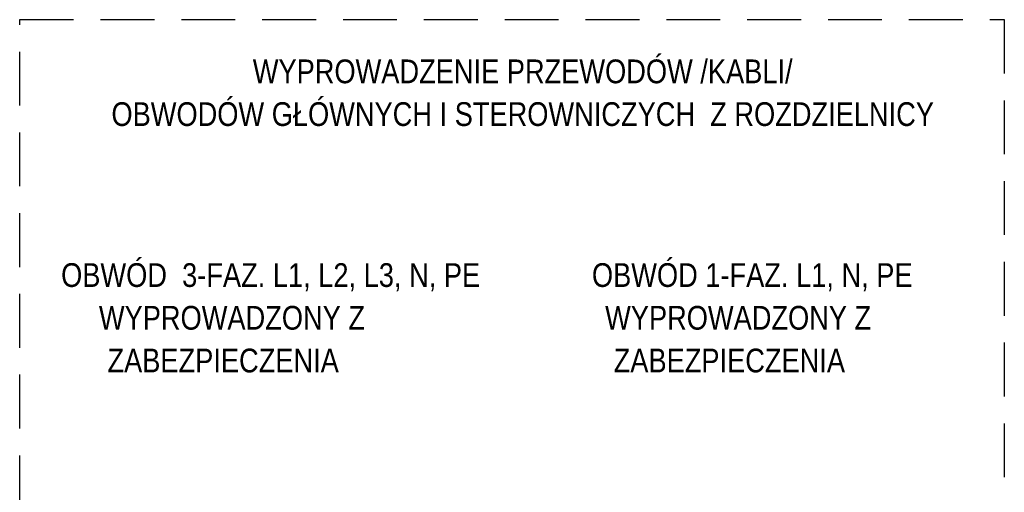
# Model space of a CAD drawing. Header units: millimetres. Extents: x 203 to 3426, y 719 to 2381.
# Tile 95 of 185: x 3101 to 3217, y 2185 to 2240. Entities that reach past the tile are written whole.
import ezdxf

# ---------------------------------------------------------------- set-up
doc = ezdxf.new("R2010")
doc.units = ezdxf.units.MM
doc.linetypes.add('DASHED2', pattern=[9.525, 6.35, -3.175])
doc.layers.add('_IE', color=7, linetype='Continuous')
doc.layers.add('opisy 2', color=7, linetype='Continuous')
doc.styles.get("Standard").update_dxf_attribs({"font": 'ARIAL.TTF'})

msp = doc.modelspace()

# ---------------------------------------------------------------- linework, layer by layer
at = {"layer": '_IE', "color": 7, "linetype": 'DASHED2'}
msp.add_lwpolyline([(3100.94, 2240.42), (3216.96, 2240.42), (3216.96, 2077.89), (3100.94, 2077.89)], close=True, dxfattribs=at)

# ---------------------------------------------------------------- texts
at = {"layer": 'opisy 2', "char_height": 2.8, "line_spacing_factor": 1.08}
for s, insert, width, attachment_point in [('\\pt0;{\\fArial Narrow|b0|i0|c238|p34;WYPROWADZENIE PRZEWODÓW /KABLI/\\P\\pt0,9.9098;OBWODÓW GŁÓWNYCH I STEROWNICZYCH  Z ROZDZIELNICY}', (3160.21, 2235.72), 101.0643, 2), ('\\pi0.23892,t3.0388;{\\fArial Narrow|b0|i0|c238|p34;OBWÓD  3-FAZ. L1, L2, L3, N, PE\\P\\pi4.6915,t7.4915;WYPROWADZONY Z \\P\\pi5.7,t8.5;ZABEZPIECZENIA}', (3105.58, 2211.69), 50.0054, 1), ('\\pi0.39655,t3.1966;{\\fArial Narrow|b0|i0|c238|p34;OBWÓD 1-FAZ. L1, N, PE\\P\\pi1.9503,t4.7503;WYPROWADZONY Z \\P\\pi2.9588,t5.7588;ZABEZPIECZENIA}', (3167.97, 2211.69), 39.0405, 1)]:
    msp.add_mtext(s, dxfattribs=dict(at, insert=insert, width=width, attachment_point=attachment_point))

doc.saveas('drawing.dxf')
